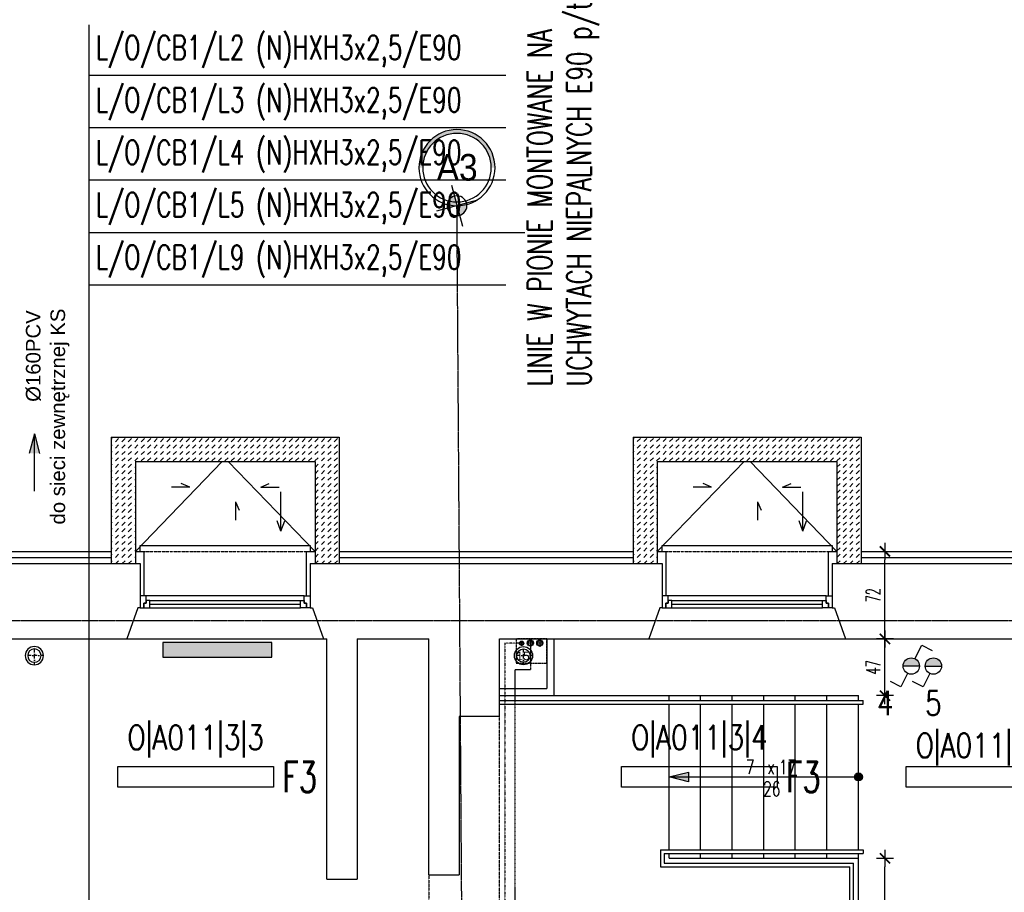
# Model space of a CAD drawing. Header units: inches. Extents: x -281236 to -70395, y 38777 to 102341.
# Tile 23 of 244: x -142196 to -141385, y 44017 to 44736. Entities that reach past the tile are written whole.
import ezdxf
from ezdxf.enums import TextEntityAlignment as Align

# ---------------------------------------------------------------- set-up
doc = ezdxf.new("R2010")
doc.units = ezdxf.units.IN
doc.header["$MEASUREMENT"] = 0
doc.header["$PDMODE"] = 2
for name, pattern in [('00-inst$0$DASHDOT', [1, 0.5, -0.25, 0, -0.25]), ('CENTER', [2, 1.25, -0.25, 0.25, -0.25]), ('DASHDOT', [1, 0.5, -0.25, 0, -0.25]), ('DASHED2', [0.375, 0.25, -0.125]), ('DIVIDE', [31.75, 12.7, -6.35, 0, -6.35, 0, -6.35])]:
    doc.linetypes.add(name, pattern=pattern)
doc.layers.get('0').update_dxf_attribs({"color": 101})
doc.layers.add('0-pomoc', color=21, linetype='Continuous', plot=False)
for name, color, linetype in [('beton_hatch', 145, 'Continuous'), ('Cieniutko', 8, 'Continuous'), ('E-90', 6, 'Continuous'), ('E35', 6, 'Continuous'), ('Ele-balustrada', 64, 'Continuous'), ('Ins-kan', 54, 'Continuous'), ('Ins-went-opis', 141, 'Continuous'), ('Ins-wod', 152, 'Continuous'), ('Mkd-odpływy', 7, 'Continuous'), ('Mks-piony', 86, 'Continuous'), ('Mw-cr-rury', 160, 'DIVIDE'), ('Mw-wc-rury', 160, 'DASHDOT'), ('Okn---okna', 5, 'Continuous'), ('Os-osie glowne', 8, 'CENTER'), ('Os-osie-opis', 8, 'Continuous'), ('piony_K_nr', 240, 'Continuous'), ('Sc-cegla pelna', 32, 'Continuous'), ('Sc-gk', 120, 'Continuous'), ('Sc-izolacja term-obrys', 132, 'Continuous'), ('Sc-izolacja term-styropian', 151, 'STYROPIAN-KA'), ('Sc-metal', 141, 'Continuous'), ('Sc-nadproza kon', 5, 'DASHED2'), ('Sch-opis', 51, 'Continuous'), ('studzienki_widok', 52, 'Continuous'), ('W-idok', 9, 'Continuous'), ('W-otwor-strop', 126, 'Continuous'), ('Wym-wew', 8, 'Continuous'), ('Wyp-grzejniki', 56, 'Continuous')]:
    doc.layers.add(name, color=color, linetype=linetype)
doc.layers.get('Wym-wew').off()
doc.styles.add('dwg_opis duży', font='ARIAL.TTF', dxfattribs={"width": 0.9})
doc.styles.add('KA wymiar', font='romans.shx', dxfattribs={"width": 0.6})
doc.styles.add('ROMANS', font='romans', dxfattribs={"width": 0.85})
doc.styles.add('TYTUL2', font='ARIAL.TTF')
doc.linetypes.add('BATTING', pattern='A,0.0001,-0.1,[134,ltypeshp.shx,S=0.1,R=0,X=-0.1,Y=0],-0.2,[134,ltypeshp.shx,S=0.1,R=180,X=0.1,Y=0],-0.1', length=0.4001)
doc.linetypes.add('STYROPIAN-KA', pattern='A,0.0001,-0.1,[135,ltypeshp.shx,S=0.1,R=0,X=-0.1,Y=0],0,[135,ltypeshp.shx,S=0.1,R=180,X=0.1,Y=0],-0.1', length=0.2001)
doc.dimstyles.new('KA wymiar', dxfattribs={"dimscale": 50, "dimtxt": 0.23, "dimasz": 0.14, "dimexe": 0, "dimexo": 0, "dimgap": 0.08, "dimtad": 1, "dimdec": 1, "dimrnd": 0.5, "dimzin": 9, "dimdsep": 46, "dimtxsty": 'KA wymiar', "dimblk1": 'UKOS', "dimblk2": 'UKOS', "dimsah": 1, "dimcen": 0.2, "dimse1": 1, "dimse2": 1, "dimclrd": 256, "dimclre": 256, "dimclrt": 2, "dimadec": 0, "dimazin": 0, "dimtfac": 1, "dimtdec": 1, "dimtix": 1, "dimtmove": 2, "dimatfit": 3, "dimldrblk": 'DOT', "dimfxl": 0, "dimtolj": 1, "dimtzin": 9, "dimarcsym": 0})

# ---------------------------------------------------------------- blocks, each defined once
blk = doc.blocks.new('ozn_schody-kółko_d14')
at = {"ltscale": 25}
h = blk.add_hatch(color=256, dxfattribs=at)
edge = h.paths.add_edge_path()
edge.add_arc((0, 0), 3.33, 0, 360)
at = {"ltscale": 7}
blk.add_circle((0, 0), 3.33, dxfattribs=at)
blk = doc.blocks.new('ozn_schody-strzałka8x16')
at = {"ltscale": 25}
blk.add_hatch(color=256, dxfattribs=at).paths.add_polyline_path([(0, 0), (-4, -16), (4, -16)])
blk.add_lwpolyline([(0, 0), (-4, -16), (4, -16)], close=True, dxfattribs=at)
blk = doc.blocks.new('ozn_opis-schodów1-rzut')
at = {"style": 'ROMANS', "width": 0.7}
blk.add_text('x', height=12, dxfattribs=at).set_placement((-3.32, 3))
at = {"ltscale": 25, "style": 'ROMANS', "width": 0.7}
blk.add_attdef('Ilość', text='', height=12, dxfattribs=at).set_placement((-7.75, 3), align=Align.RIGHT)
blk.add_attdef('Wysokość', (6.22, 3), '', height=12, dxfattribs=at)
blk.add_attdef('Długość', text='', height=12, dxfattribs=at).set_placement((0.41, -15), align=Align.CENTER)
blk = doc.blocks.new('_gslkflhklgj')
at = {"linetype": '00-inst$0$DASHDOT', "ltscale": 5}
for p, q in [((7.5, 0), (-7.5, 0)), ((0, -7.5), (0, 7.5))]:
    blk.add_line(p, q, dxfattribs=at)
for radius in [7.5, 5.5]:
    blk.add_circle((0, 0), radius)
blk = doc.blocks.new('UKOS')
at = {"color": 8}
blk.add_line((1, 0), (-1, 0), dxfattribs=at)
at = {"color": 1}
blk.add_line((0, 1), (0, -1), dxfattribs=at)
at = {"color": 1, "const_width": 0.2}
blk.add_lwpolyline([(0.6, 0.6), (-0.6, -0.6)], dxfattribs=at)
blk = doc.blocks.new('*D376')
at = {"layer": 'Defpoints', "color": 0}
for p in [(-141529.72, 44045.37), (-141483.21, 44045.37), (-141455.68, 43727.15)]:
    blk.add_point(p, dxfattribs=at)
at = {"layer": 'W-idok', "lineweight": -2}
blk.add_line((-141483.21, 43734.15), (-141483.21, 44038.37), dxfattribs=at)
at = {"layer": 'W-idok', "lineweight": -2, "xscale": 7.000000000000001, "yscale": 7.000000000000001, "zscale": 7.000000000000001}
for p, rotation in [((-141483.21, 44045.37), 90), ((-141483.21, 43727.15), 270)]:
    blk.add_blockref('UKOS', p, dxfattribs=dict(at, rotation=rotation))
at = {"layer": 'W-idok', "color": 2, "insert": (-141492.96, 43886.26), "char_height": 11.5, "attachment_point": 5, "rotation": 90, "style": 'KA wymiar'}
blk.add_mtext('\\A1;318', dxfattribs=at)
blk = doc.blocks.new('_Dot')
at = {"layer": '0-pomoc', "color": 0, "lineweight": -2}
blk.add_line((-0.5, 0), (-1, 0), dxfattribs=at)
at = {"layer": '0-pomoc', "color": 0, "const_width": 0.5}
blk.add_lwpolyline([(-0.25, 0, 1), (0.25, 0, 1)], format="xyb", close=True, dxfattribs=at)
blk = doc.blocks.new('*D377')
at = {"layer": 'Defpoints', "color": 0}
for p in [(-141541.43, 44226.16), (-141483.21, 44226.16), (-141529.72, 44179.37)]:
    blk.add_point(p, dxfattribs=at)
at = {"layer": 'W-idok', "lineweight": -2}
blk.add_line((-141483.21, 44186.37), (-141483.21, 44219.16), dxfattribs=at)
at = {"layer": 'W-idok', "lineweight": -2, "xscale": 7.000000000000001, "yscale": 7.000000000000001, "zscale": 7.000000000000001}
for p, rotation in [((-141483.21, 44226.16), 90), ((-141483.21, 44179.37), 270)]:
    blk.add_blockref('UKOS', p, dxfattribs=dict(at, rotation=rotation))
at = {"layer": 'W-idok', "color": 2, "insert": (-141492.96, 44202.76), "char_height": 11.5, "attachment_point": 5, "rotation": 90, "style": 'KA wymiar'}
blk.add_mtext('\\A1;47', dxfattribs=at)
blk = doc.blocks.new('*D378')
at = {"layer": 'Defpoints', "color": 0}
for p in [(-141483.21, 44298.16), (-141483.21, 44298.16), (-141541.43, 44226.16)]:
    blk.add_point(p, dxfattribs=at)
at = {"layer": 'W-idok', "lineweight": -2}
blk.add_line((-141483.21, 44233.16), (-141483.21, 44291.16), dxfattribs=at)
at = {"layer": 'W-idok', "lineweight": -2, "xscale": 7.000000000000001, "yscale": 7.000000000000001, "zscale": 7.000000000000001}
for p, rotation in [((-141483.21, 44298.16), 90), ((-141483.21, 44226.16), 270)]:
    blk.add_blockref('UKOS', p, dxfattribs=dict(at, rotation=rotation))
at = {"layer": 'W-idok', "color": 2, "insert": (-141492.96, 44262.16), "char_height": 11.5, "attachment_point": 5, "rotation": 90, "style": 'KA wymiar'}
blk.add_mtext('\\A1;72', dxfattribs=at)
blk = doc.blocks.new('0630_STRZAŁKA')
at = {"ltscale": 0.5}
for points in [[(0, 0), (-3.03, -8.56)], [(0, 0), (0, -32.43)], [(0, 0), (3.03, -8.56)]]:
    blk.add_lwpolyline(points, dxfattribs=at)
blk = doc.blocks.new('_opis_osi_liczbowy')
blk.add_hatch(color=256).paths.add_polyline_path([(32, 32), (32, 28.8, -1), (32, -28.8), (32, -32, 1)])
at = {"layer": 'Defpoints'}
h = blk.add_hatch(color=256, dxfattribs=at)
h.paths.add_polyline_path([(-2.15, -8.04, 0.414214), (8.04, -2.15), (0, 0)])
h.paths.add_polyline_path([(-8.04, 2.15), (0, 0), (2.15, 8.04, 0.414214)])
for radius in [32, 28.8]:
    blk.add_circle((32, 0), radius)
for p, q in [((4.64, 17.31), (-4.64, -17.31)), ((17.31, -4.64), (-17.31, 4.64))]:
    blk.add_line(p, q, dxfattribs=at)
blk.add_circle((0, 0), 8.32, dxfattribs=at)
at = {"style": 'dwg_opis duży', "width": 0.9}
blk.add_attdef('AXNAMEH', text='', height=22.4, rotation=90, dxfattribs=at).set_placement((32, 0), align=Align.MIDDLE_CENTER)
blk = doc.blocks.new('_vxkdjhgkljhkgjhk')
for q in [(14, 6), (30.2, 0)]:
    blk.add_line((0, 0), q)
blk = doc.blocks.new('pion_woda')
at = {"layer": 'Ins-wod'}
for p, q in [((3, 0), (-3, 0)), ((0, 3), (0, -3))]:
    blk.add_line(p, q, dxfattribs=at)
for centre, radius in [((0, 0.02), 2.55), ((0, 0), 2)]:
    blk.add_circle(centre, radius, dxfattribs=at)
blk = doc.blocks.new('pion_mały')
at = {"layer": 'Ins-wod'}
for p, q in [((0, 2.08), (0, -2.12)), ((2.1, -0.02), (-2.1, -0.02))]:
    blk.add_line(p, q, dxfattribs=at)
for centre, radius in [((0, 0), 1.79), ((0, -0.02), 1.4)]:
    blk.add_circle(centre, radius, dxfattribs=at)
blk = doc.blocks.new('WW_piony')
for name, p in [('pion_mały', (0, 0)), ('pion_woda', (7.18, 0.12)), ('pion_woda', (14.93, 0.15))]:
    blk.add_blockref(name, p)
blk = doc.blocks.new('ks110')
at = {"layer": 'Mks-piony', "color": 8, "linetype": '00-inst$0$DASHDOT', "ltscale": 5}
for p, q in [((661.74, 3062.23), (661.74, 3077.23)), ((654.24, 3069.73), (669.24, 3069.73))]:
    blk.add_line(p, q, dxfattribs=at)
at = {"layer": 'Mks-piony', "color": 8}
blk.add_circle((661.74, 3069.73), 7.5, dxfattribs=at)
at = {"layer": 'Mks-piony'}
blk.add_circle((661.74, 3069.73), 5.5, dxfattribs=at)
blk = doc.blocks.new('G_90')
at = {"layer": 'Wyp-grzejniki'}
h = blk.add_hatch(dxfattribs=at)
h.set_pattern_fill('DOTS', color=256, scale=0.5, angle=90, style=0)
h.set_pattern_definition([(90, (-37823.9399, -77504.90915), (-0.79375, 0.396875), [0, -0.79375])])
h.paths.add_polyline_path([(90, -12), (90, 0), (0, 0), (0, -12)])
blk.add_lwpolyline([(0, 0), (0, -12), (90, -12), (90, 0)], close=True, dxfattribs=at)

msp = doc.modelspace()

# ---------------------------------------------------------------- hatches: boundary and pattern name
at = {"layer": 'beton_hatch'}
h = msp.add_hatch(dxfattribs=at)
h.set_pattern_fill('DASH', color=256, scale=30, angle=45, style=0)
h.set_pattern_definition([(45, (0.613, 0), (4e-16, 5.30330086), [3.75, -3.75])])
h.paths.add_polyline_path([(-142024.27, 44392.23), (-142029.27, 44392.23), (-142029.27, 44372.23), (-142024.27, 44372.23)])
h.paths.add_polyline_path([(-141932.77, 44392.23), (-142024.27, 44392.23), (-142024.27, 44372.23), (-141952.77, 44372.23), (-141952.77, 44288.16), (-141932.77, 44288.16)])
h.paths.add_polyline_path([(-142029.27, 44392.23), (-142120.77, 44392.23), (-142120.77, 44288.16), (-142100.77, 44288.16), (-142100.77, 44372.23), (-142029.27, 44372.23)])
h = msp.add_hatch(dxfattribs=at)
h.set_pattern_fill('DASH', color=256, scale=30, angle=45, style=0)
h.set_pattern_definition([(45, (430.613, 0.052), (4e-16, 5.30330086), [3.75, -3.75])])
h.paths.add_polyline_path([(-141594.27, 44392.28), (-141599.27, 44392.28), (-141599.27, 44372.28), (-141594.27, 44372.28)])
h.paths.add_polyline_path([(-141502.77, 44392.28), (-141594.27, 44392.28), (-141594.27, 44372.28), (-141522.77, 44372.28), (-141522.77, 44288.21), (-141502.77, 44288.21)])
h.paths.add_polyline_path([(-141599.27, 44392.28), (-141690.77, 44392.28), (-141690.77, 44288.21), (-141670.77, 44288.21), (-141670.77, 44372.28), (-141599.27, 44372.28)])
at = {"layer": 'E35'}
for points in [[(-141468.26, 44203.76, -1), (-141454.76, 44203.76)], [(-141436.55, 44203.76, 1), (-141450.05, 44203.76)]]:
    msp.add_hatch(color=256, dxfattribs=at).paths.add_polyline_path(points)
at = {"layer": 'Mkd-odpływy'}
msp.add_hatch(color=256, dxfattribs=at).paths.add_polyline_path([(-142179.83, 44378.99), (-142188.18, 44378.99), (-142184, 44395.03)])

# ---------------------------------------------------------------- linework, layer by layer
at = {"layer": 'Cieniutko', "linetype": 'Continuous'}
for p, q in [((-142029.27, 44372.23), (-142100.77, 44298.16)), ((-142024.27, 44372.23), (-141952.77, 44298.16)), ((-141599.27, 44372.28), (-141670.77, 44298.21)), ((-141594.27, 44372.28), (-141522.77, 44298.21))]:
    msp.add_line(p, q, dxfattribs=at)
at = {"layer": 'E35'}
for p, q in [((-142139.11, 44732.26), (-142139.11, 43885.18)), ((-141795.68, 44690.37), (-142139.11, 44690.37)), ((-141795.68, 44647.19), (-142139.11, 44647.19)), ((-141795.68, 44604.01), (-142139.11, 44604.01)), ((-141795.68, 44604.01), (-142139.11, 44604.01)), ((-141779.84, 44560.83), (-142139.11, 44560.83)), ((-141795.68, 44517.65), (-142139.11, 44517.65)), ((-141458.48, 44209.8), (-141452.96, 44220.83)), ((-141452.96, 44220.83), (-141444.42, 44216.56)), ((-141454.76, 44203.76), (-141468.26, 44203.76)), ((-141450.05, 44203.76), (-141436.55, 44203.76)), ((-141464.53, 44197.72), (-141470.05, 44186.69)), ((-141446.33, 44197.72), (-141451.85, 44186.69)), ((-141470.05, 44186.69), (-141478.59, 44190.96)), ((-141451.85, 44186.69), (-141460.39, 44190.96))]:
    msp.add_line(p, q, dxfattribs=at)
for points in [[(-141987.09, 44103.87), (-142115.09, 44103.87), (-142115.09, 44120.87), (-141987.09, 44120.87)], [(-141572.13, 44103.87), (-141700.13, 44103.87), (-141700.13, 44120.87), (-141572.13, 44120.87)], [(-141337.71, 44103.87), (-141465.71, 44103.87), (-141465.71, 44120.87), (-141337.71, 44120.87)]]:
    msp.add_lwpolyline(points, close=True, dxfattribs=at)
for centre in [(-141461.51, 44203.76), (-141443.3, 44203.76)]:
    msp.add_circle(centre, 6.75, dxfattribs=at)
at = {"layer": 'Ele-balustrada'}
for p, q in [((-141800.81, 44175.37), (-141501.06, 44175.37)), ((-141800.81, 44172.37), (-141501.06, 44172.37)), ((-141501.06, 44172.37), (-141501.06, 44175.37)), ((-141668.06, 44052.37), (-141501.06, 44052.37)), ((-141668.06, 44052.37), (-141668.06, 44038.37)), ((-141665.06, 44049.37), (-141501.06, 44049.37)), ((-141665.06, 44049.37), (-141665.06, 44041.37)), ((-141501.06, 44052.37), (-141501.06, 44049.37)), ((-141665.06, 44041.37), (-141509.06, 44041.37)), ((-141509.06, 43727.16), (-141509.06, 44041.37)), ((-141668.06, 44038.37), (-141512.06, 44038.37)), ((-141512.06, 43727.16), (-141512.06, 44038.37))]:
    msp.add_line(p, q, dxfattribs=at)
at = {"layer": 'Mkd-odpływy'}
for p, q in [((-142184, 44395.03), (-142188.18, 44378.99)), ((-142184, 44347.8), (-142184, 44395.03)), ((-142184, 44395.03), (-142179.83, 44378.99))]:
    msp.add_line(p, q, dxfattribs=at)
at = {"layer": 'Mw-cr-rury', "ltscale": 0.03}
for p, q in [((-141784.63, 44222.51), (-141796.48, 44222.51)), ((-141796.48, 44222.51), (-141796.48, 43864.19))]:
    msp.add_line(p, q, dxfattribs=at)
at = {"layer": 'Mw-wc-rury'}
for p, q in [((-141775.35, 44219.66), (-141775.35, 44200.72)), ((-141775.35, 44200.72), (-141788.18, 44200.72)), ((-141788.18, 44200.72), (-141788.18, 43850.19))]:
    msp.add_line(p, q, dxfattribs=at)
at = {"layer": 'Okn---okna'}
for p, q in [((-142096.77, 44298.16), (-142096.77, 44303.16)), ((-142096.77, 44303.16), (-141956.77, 44303.16)), ((-141956.77, 44303.16), (-141956.77, 44298.16)), ((-141666.77, 44298.16), (-141666.77, 44303.16)), ((-141666.77, 44303.16), (-141526.77, 44303.16)), ((-141526.77, 44303.16), (-141526.77, 44298.16)), ((-141961.77, 44261.68), (-142091.77, 44261.68)), ((-141531.77, 44261.68), (-141661.77, 44261.68)), ((-142088.77, 44257.68), (-141964.77, 44257.68)), ((-142088.77, 44254.68), (-141964.77, 44254.68)), ((-142088.77, 44251.68), (-141964.77, 44251.68)), ((-141658.77, 44257.68), (-141534.77, 44257.68)), ((-141658.77, 44254.68), (-141534.77, 44254.68)), ((-141658.77, 44251.68), (-141534.77, 44251.68)), ((-142107.77, 44226.16), (-141945.77, 44226.16)), ((-141677.77, 44226.16), (-141515.77, 44226.16))]:
    msp.add_line(p, q, dxfattribs=at)
for points in [[(-142091.77, 44261.68), (-142096.77, 44261.68), (-142096.77, 44251.68), (-142093.77, 44251.68), (-142093.77, 44255.68), (-142091.77, 44255.68)], [(-141961.77, 44261.68), (-141956.77, 44261.68), (-141956.77, 44251.68), (-141959.77, 44251.68), (-141959.77, 44255.68), (-141961.77, 44255.68)], [(-141661.77, 44261.68), (-141666.77, 44261.68), (-141666.77, 44251.68), (-141663.77, 44251.68), (-141663.77, 44255.68), (-141661.77, 44255.68)], [(-141531.77, 44261.68), (-141526.77, 44261.68), (-141526.77, 44251.68), (-141529.77, 44251.68), (-141529.77, 44255.68), (-141531.77, 44255.68)], [(-142088.77, 44257.68), (-142091.77, 44257.68), (-142091.77, 44255.68), (-142093.77, 44255.68), (-142093.77, 44251.68), (-142091.77, 44251.68), (-142088.77, 44251.68)], [(-141964.77, 44257.68), (-141961.77, 44257.68), (-141961.77, 44255.68), (-141959.77, 44255.68), (-141959.77, 44251.68), (-141961.77, 44251.68), (-141964.77, 44251.68)], [(-141658.77, 44257.68), (-141661.77, 44257.68), (-141661.77, 44255.68), (-141663.77, 44255.68), (-141663.77, 44251.68), (-141661.77, 44251.68), (-141658.77, 44251.68)], [(-141534.77, 44257.68), (-141531.77, 44257.68), (-141531.77, 44255.68), (-141529.77, 44255.68), (-141529.77, 44251.68), (-141531.77, 44251.68), (-141534.77, 44251.68)]]:
    msp.add_lwpolyline(points, close=True, dxfattribs=at)
at = {"layer": 'Os-osie glowne'}
msp.add_line((-141807.41, 40431.76), (-141835.81, 44583.07), dxfattribs=at)
msp.add_lwpolyline([(-143378.77, 44241.16), (-138190.25, 44241.16)], dxfattribs=at)
at = {"layer": 'Sc-cegla pelna'}
for p, q in [((-142096.77, 44288.16), (-142096.77, 44251.68)), ((-141956.77, 44288.16), (-141956.77, 44251.68)), ((-141666.77, 44288.16), (-141666.77, 44251.68)), ((-141526.77, 44288.16), (-141526.77, 44251.68)), ((-142098.77, 44251.68), (-142107.77, 44226.16)), ((-142096.77, 44251.68), (-142098.77, 44251.68)), ((-141956.77, 44251.68), (-141954.77, 44251.68)), ((-141954.77, 44251.68), (-141945.77, 44226.16)), ((-141668.77, 44251.68), (-141677.77, 44226.16)), ((-141666.77, 44251.68), (-141668.77, 44251.68)), ((-141526.77, 44251.68), (-141524.77, 44251.68)), ((-141524.77, 44251.68), (-141515.77, 44226.16)), ((-142214.06, 44226.16), (-142107.77, 44226.16)), ((-141945.77, 44226.16), (-141942.98, 44226.16)), ((-141942.98, 44028.12), (-141942.98, 44226.16)), ((-141917.98, 44226.16), (-141858.98, 44226.16)), ((-141917.98, 44226.16), (-141917.98, 44028.12)), ((-141858.98, 44031.57), (-141858.98, 44226.16)), ((-141800.81, 44226.16), (-141676.77, 44226.16)), ((-141800.81, 44162.16), (-141800.81, 44226.16)), ((-141516.77, 44226.16), (-141259.77, 44226.16)), ((-141800.81, 44162.16), (-141833.98, 44162.12)), ((-141833.98, 44162.12), (-141833.98, 44031.57)), ((-141942.98, 44028.12), (-141917.98, 44028.12)), ((-141858.98, 44031.57), (-141833.98, 44031.57))]:
    msp.add_line(p, q, dxfattribs=at)
for points in [[(-142546.16, 44288.16), (-142096.77, 44288.16)], [(-141956.77, 44288.16), (-141666.77, 44288.16)], [(-141526.77, 44288.16), (-141251.77, 44288.16)]]:
    msp.add_lwpolyline(points, dxfattribs=at)
at = {"layer": 'Sc-gk'}
for p, q in [((-141761.91, 44226.16), (-141761.91, 44185.37)), ((-141755.91, 44226.16), (-141755.91, 44179.37)), ((-141800.81, 44185.37), (-141761.91, 44185.37)), ((-141800.81, 44179.37), (-141755.91, 44179.37))]:
    msp.add_line(p, q, dxfattribs=at)
at = {"layer": 'Sc-izolacja term-obrys'}
for p, q in [((-142100.77, 44298.16), (-142093.77, 44298.16)), ((-142093.77, 44298.16), (-142093.77, 44261.68)), ((-141959.77, 44261.68), (-141959.77, 44298.16)), ((-141959.77, 44298.16), (-141952.77, 44298.16)), ((-141932.77, 44298.16), (-141690.77, 44298.16)), ((-141670.77, 44298.16), (-141663.77, 44298.16)), ((-141663.77, 44298.16), (-141663.77, 44261.68)), ((-141529.77, 44261.68), (-141529.77, 44298.16)), ((-141529.77, 44298.16), (-141522.77, 44298.16)), ((-141502.77, 44298.16), (-141274.77, 44298.16))]:
    msp.add_line(p, q, dxfattribs=at)
msp.add_lwpolyline([(-142522.16, 44298.16), (-142120.77, 44298.16)], dxfattribs=at)
at = {"layer": 'Sc-izolacja term-styropian', "linetype": 'BATTING', "ltscale": 0.25}
for p, q in [((-141932.77, 44293.16), (-141690.77, 44293.16)), ((-141502.77, 44293.16), (-141274.77, 44293.16))]:
    msp.add_line(p, q, dxfattribs=at)
msp.add_lwpolyline([(-142522.16, 44293.16), (-142120.77, 44293.16)], dxfattribs=at)
at = {"layer": 'Sc-metal'}
for p, q in [((-141800.81, 44179.37), (-141505.06, 44179.37)), ((-141661.06, 44175.37), (-141661.06, 44179.37)), ((-141635.06, 44175.37), (-141635.06, 44179.37)), ((-141609.06, 44175.37), (-141609.06, 44179.37)), ((-141583.06, 44175.37), (-141583.06, 44179.37)), ((-141557.06, 44175.37), (-141557.06, 44179.37)), ((-141531.06, 44175.37), (-141531.06, 44179.37)), ((-141505.06, 44175.37), (-141505.06, 44179.37)), ((-141661.06, 44052.37), (-141661.06, 44172.37)), ((-141635.06, 44052.37), (-141635.06, 44172.37)), ((-141609.06, 44052.37), (-141609.06, 44172.37)), ((-141583.06, 44052.37), (-141583.06, 44172.37)), ((-141557.06, 44052.37), (-141557.06, 44172.37)), ((-141531.06, 44052.37), (-141531.06, 44172.37)), ((-141505.06, 44052.37), (-141505.06, 44172.37)), ((-141661.06, 44045.37), (-141661.06, 44049.37)), ((-141635.06, 44045.37), (-141635.06, 44049.37)), ((-141609.06, 44045.37), (-141609.06, 44049.37)), ((-141583.06, 44045.37), (-141583.06, 44049.37)), ((-141557.06, 44045.37), (-141557.06, 44049.37)), ((-141531.06, 44045.37), (-141531.06, 44049.37)), ((-141505.06, 44045.37), (-141505.06, 44049.37)), ((-141661.06, 44045.37), (-141505.06, 44045.37)), ((-141505.06, 43727.16), (-141505.06, 44045.37))]:
    msp.add_line(p, q, dxfattribs=at)
at = {"layer": 'Sc-nadproza kon', "linetype": 'DASHDOT', "ltscale": 0.5}
for p, q in [((-142096.77, 44298.16), (-141956.77, 44298.16)), ((-141666.77, 44298.16), (-141526.77, 44298.16)), ((-141800.81, 43795.2), (-141800.81, 44162.16)), ((-141858.98, 44031.57), (-141858.98, 43926.57))]:
    msp.add_line(p, q, dxfattribs=at)
at = {"layer": 'Sch-opis'}
msp.add_line((-141661.06, 44112.37), (-141505.06, 44112.37), dxfattribs=at)
at = {"layer": 'studzienki_widok'}
for p, q in [((-142120.77, 44392.23), (-141932.77, 44392.23)), ((-142120.77, 44392.23), (-142120.77, 44288.16)), ((-141932.77, 44392.23), (-141932.77, 44288.16)), ((-141690.77, 44392.28), (-141502.77, 44392.28)), ((-141690.77, 44392.28), (-141690.77, 44288.21)), ((-141502.77, 44392.28), (-141502.77, 44288.21)), ((-142100.77, 44372.23), (-141952.77, 44372.23)), ((-142100.77, 44372.23), (-142100.77, 44288.16)), ((-141952.77, 44372.23), (-141952.77, 44288.16)), ((-141670.77, 44372.28), (-141522.77, 44372.28)), ((-141670.77, 44372.28), (-141670.77, 44288.21)), ((-141522.77, 44372.28), (-141522.77, 44288.21))]:
    msp.add_line(p, q, dxfattribs=at)
at = {"layer": 'W-otwor-strop', "linetype": 'DASHED2', "ltscale": 0.3}
msp.add_lwpolyline([(-141761.91, 44206.16), (-141761.91, 44226.16), (-141786.91, 44226.16), (-141786.91, 44206.16)], close=True, dxfattribs=at)

# ---------------------------------------------------------------- block references
msp.add_blockref('WW_piony', (-141782.53, 44222.53))
at = {"layer": 'Cieniutko', "linetype": 'Continuous', "yscale": 0.5, "zscale": 0.5}
for p, xscale in [((-142056, 44351.05), -0.5), ((-141997.54, 44351.05), 0.5), ((-141626, 44351.1), -0.5), ((-141567.54, 44351.1), 0.5)]:
    msp.add_blockref('_vxkdjhgkljhkgjhk', p, dxfattribs=dict(at, xscale=xscale))
at = {"layer": 'Cieniutko', "linetype": 'Continuous', "xscale": 0.5, "yscale": 0.5, "zscale": 0.5, "rotation": 270}
for p in [(-142018.25, 44339.08), (-141588.25, 44339.13)]:
    msp.add_blockref('_vxkdjhgkljhkgjhk', p, dxfattribs=at)
at = {"layer": 'Ins-kan'}
msp.add_blockref('_gslkflhklgj', (-141781.05, 44212.32), dxfattribs=at)
at = {"layer": 'Ins-went-opis', "rotation": 180}
for p in [(-141980.8, 44314.88), (-141550.8, 44314.88)]:
    msp.add_blockref('0630_STRZAŁKA', p, dxfattribs=at)
at = {"layer": 'Mks-piony', "xscale": -1}
msp.add_blockref('ks110', (-141522.26, 41142.59), dxfattribs=at)
at = {"layer": 'Os-osie-opis'}
ref = msp.add_blockref('_opis_osi_liczbowy', (-141835.81, 44583.07), dxfattribs=dict(at, xscale=-0.9799999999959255, yscale=0.9799999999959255, zscale=0.9799999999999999, rotation=270))
ref.add_attrib('AXNAMEH', 'A3', dxfattribs={"layer": '0', "height": 21.952, "style": 'dwg_opis duży', "width": 0.9}).set_placement((-141835.66, 44614.72), align=Align.MIDDLE_CENTER)
at = {"layer": 'Sch-opis'}
ref = msp.add_blockref('ozn_opis-schodów1-rzut', (-141576.85, 44111.56), dxfattribs=at)
ref.add_attrib('Ilość', '7', dxfattribs={"layer": '0', "ltscale": 25, "height": 12, "style": 'ROMANS', "width": 0.7}).set_placement((-141590.59, 44114.56), align=Align.RIGHT)
ref.add_attrib('Wysokość', '17', (-141570.63, 44114.56), dxfattribs={"layer": '0', "ltscale": 25, "height": 12, "style": 'ROMANS', "width": 0.7})
ref.add_attrib('Długość', '26', dxfattribs={"layer": '0', "ltscale": 25, "height": 12, "style": 'ROMANS', "width": 0.7}).set_placement((-141576.43, 44096.56), align=Align.CENTER)
at = {"layer": 'Sch-opis', "xscale": -1, "rotation": 90}
msp.add_blockref('ozn_schody-strzałka8x16', (-141661.06, 44112.37), dxfattribs=at)
at = {"layer": 'Sch-opis', "rotation": 180}
msp.add_blockref('ozn_schody-kółko_d14', (-141505.06, 44112.37), dxfattribs=at)
at = {"layer": 'Wym-wew'}
msp.add_blockref('G_90', (-142078.27, 44223.16), dxfattribs=at)

# ---------------------------------------------------------------- texts
at = {"layer": 'E-90', "style": 'ROMANS', "width": 0.8}
for s, rotation, p in [('4', 360, (-141482.92, 44173.19)), ('5', 360, (-141443.3, 44173.19)), ('O|A011|3|3', 0, (-142051.09, 44143.5)), ('O|A011|3|4', 0, (-141636.13, 44143.5)), ('O|A011|3|5', 0, (-141401.71, 44136.9))]:
    msp.add_text(s, height=20, rotation=rotation, dxfattribs=at).set_placement(p, align=Align.MIDDLE)
at = {"layer": 'E35', "style": 'ROMANS', "width": 0.7}
for s, p in [('UCHWYTACH NIEPALNYCH E90 p/t', (-141725.27, 44434.15)), ('LINIE W PIONIE MONTOWANE NA ', (-141757.64, 44434.15)), ('LINIE W PIONIE MONTOWANE NA ', (-141757.64, 44434.15))]:
    msp.add_text(s, height=20, rotation=90, dxfattribs=at).set_placement(p)
for s, p in [('L/O/CB1/L2 (N)HXH3x2,5/E90', (-142133.35, 44703.44)), ('L/O/CB1/L3 (N)HXH3x2,5/E90', (-142133.35, 44660.26)), ('L/O/CB1/L4 (N)HXH3x2,5/E90', (-142133.35, 44617.08)), ('L/O/CB1/L5 (N)HXH3x2,5/E90', (-142133.35, 44573.89)), ('L/O/CB1/L9 (N)HXH3x2,5/E90', (-142133.35, 44530.71))]:
    msp.add_text(s, height=20, dxfattribs=at).set_placement(p)
for p in [(-141965.4, 44112.31), (-141550.45, 44112.31)]:
    msp.add_text('F3', height=25, dxfattribs=at).set_placement(p, align=Align.MIDDLE)
at = {"layer": 'Ins-kan', "style": 'TYTUL2'}
for s, p in [('do sieci zewnętrznej KS', (-142158.69, 44320.37, 0)), ('%%C160PCV', (-142178.96, 44421.45, 0))]:
    msp.add_text(s, height=12, rotation=90, dxfattribs=at).set_placement(p)
at = {"layer": 'piony_K_nr', "style": 'TYTUL2'}
msp.add_text('15', height=7, dxfattribs=at).set_placement((-141786.82, 44208.63, -76.7))

# ---------------------------------------------------------------- dimensions: what is measured, and where the dimension line sits
at = {"layer": 'W-idok', "ltscale": 4}
for base, p1, p2, picture, middle in [((-141483.21, 44298.16), (-141541.43, 44226.16), (-141483.21, 44298.16), '*D378', (-141492.96, 44262.16)), ((-141483.21, 44226.16), (-141529.72, 44179.37), (-141541.43, 44226.16), '*D377', (-141492.96, 44202.76)), ((-141483.21, 44045.37), (-141455.68, 43727.15), (-141529.72, 44045.37), '*D376', (-141492.96, 43886.26))]:
    dim = msp.add_linear_dim(base=base, p1=p1, p2=p2, angle=90, dimstyle='KA wymiar', override={"dimpost": '\\X'}, dxfattribs=at)
    dim.commit()
    dim.dimension.update_dxf_attribs({"geometry": picture, "text_midpoint": middle})

doc.saveas('drawing.dxf')
